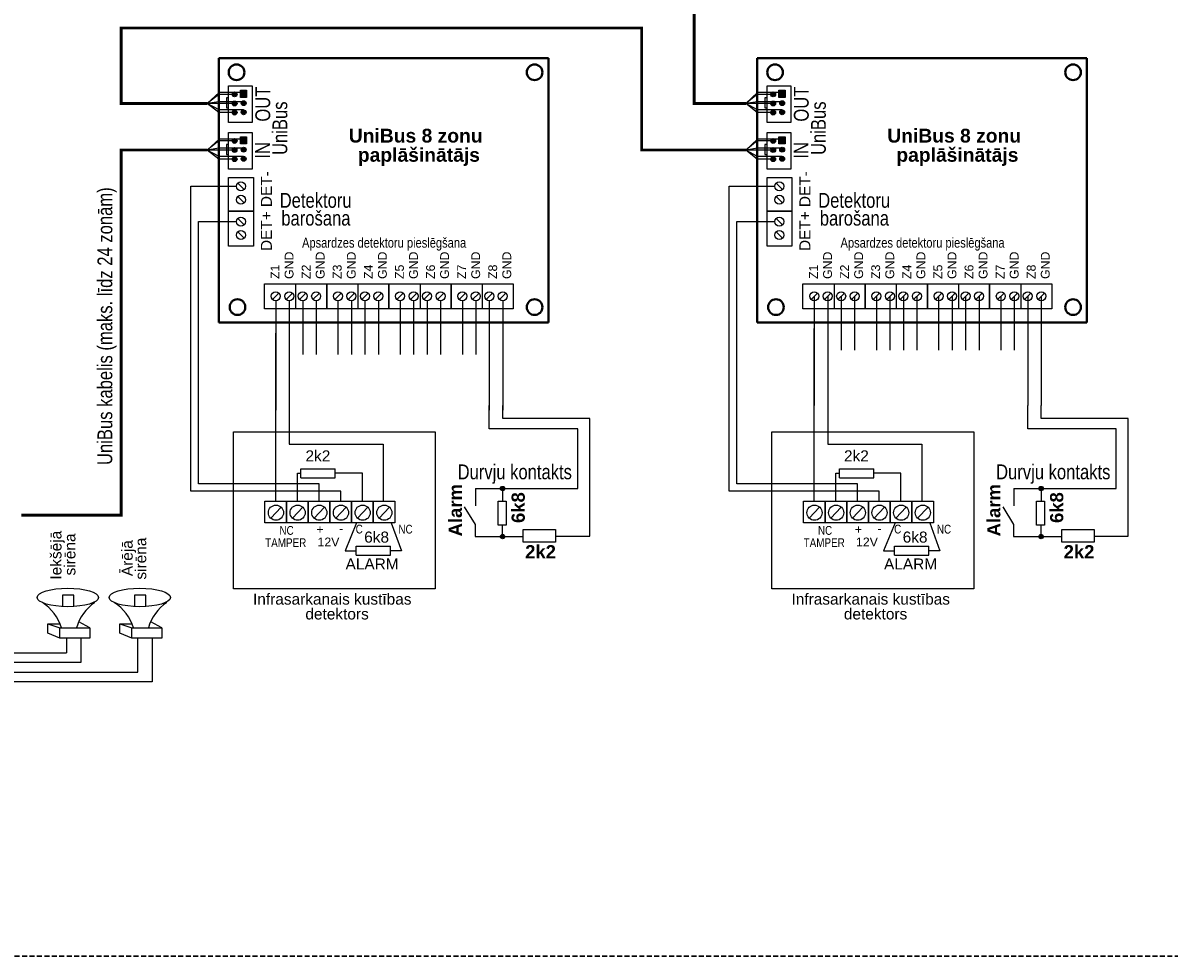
# Model space of a CAD drawing. Header units: millimetres. Extents: x -1662057 to -197461, y -941126 to 63888.
# Tile 12 of 209: x -1589224 to -1571886, y -863426 to -849319. Entities that reach past the tile are written whole.
import ezdxf

# ---------------------------------------------------------------- set-up
doc = ezdxf.new("R2010")
doc.units = ezdxf.units.MM
doc.linetypes.add('( DASHED )', pattern=[0.75, 0.5, -0.25])
doc.layers.add('ESS AS', color=5, linetype='CONTINUOUS')
doc.layers.add('VS_AS', color=5, linetype='CONTINUOUS', lineweight=25)
doc.styles.add('ARIAL', font='arialbd.ttf')
doc.styles.add('LV', font='arial.ttf')

msp = doc.modelspace()

# ---------------------------------------------------------------- hatches: boundary and pattern name
at = {"layer": 'ESS AS', "linetype": 'Continuous'}
h = msp.add_hatch(color=250, dxfattribs=at)
edge = h.paths.add_edge_path()
edge.add_arc((-1586021.75877, -850399.15816), 36.8572, 90, 450)
for points in [[(-1585933.37159, -850445.27774), (-1585933.37159, -850334.91192), (-1585841.03285, -850334.91192), (-1585841.03285, -850445.27774)], [(-1577787.41734, -850445.27774), (-1577787.41734, -850334.91192), (-1577695.0786, -850334.91192), (-1577695.0786, -850445.27774)], [(-1585933.37159, -851149.17732), (-1585933.37159, -851038.8115), (-1585841.03285, -851038.8115), (-1585841.03285, -851149.17732)], [(-1577787.41734, -851149.17732), (-1577787.41734, -851038.8115), (-1577695.0786, -851038.8115), (-1577695.0786, -851149.17732)]]:
    msp.add_hatch(color=0, dxfattribs=at).paths.add_polyline_path(points)
h = msp.add_hatch(color=250, dxfattribs=at)
edge = h.paths.add_edge_path()
edge.add_arc((-1577875.80451, -850399.15816), 36.8572, 90, 450)
h = msp.add_hatch(color=250, dxfattribs=at)
edge = h.paths.add_edge_path()
edge.add_arc((-1586021.75877, -850537.01314), 36.8572, 90, 450)
h = msp.add_hatch(color=250, dxfattribs=at)
edge = h.paths.add_edge_path()
edge.add_arc((-1585885.09303, -850531.76025), 36.8572, 90, 450)
h = msp.add_hatch(color=250, dxfattribs=at)
edge = h.paths.add_edge_path()
edge.add_arc((-1577875.80451, -850537.01314), 36.8572, 90, 450)
h = msp.add_hatch(color=250, dxfattribs=at)
edge = h.paths.add_edge_path()
edge.add_arc((-1577739.13878, -850531.76025), 36.8572, 90, 450)
h = msp.add_hatch(color=250, dxfattribs=at)
edge = h.paths.add_edge_path()
edge.add_arc((-1586021.75877, -850674.86812), 36.8572, 90, 450)
h = msp.add_hatch(color=250, dxfattribs=at)
edge = h.paths.add_edge_path()
edge.add_arc((-1585885.09303, -850669.61523), 36.8572, 90, 450)
h = msp.add_hatch(color=250, dxfattribs=at)
edge = h.paths.add_edge_path()
edge.add_arc((-1577875.80451, -850674.86812), 36.8572, 90, 450)
h = msp.add_hatch(color=250, dxfattribs=at)
edge = h.paths.add_edge_path()
edge.add_arc((-1577739.13878, -850669.61523), 36.8572, 90, 450)
h = msp.add_hatch(color=250, dxfattribs=at)
edge = h.paths.add_edge_path()
edge.add_arc((-1586021.75877, -851103.05774), 36.8572, 90, 450)
h = msp.add_hatch(color=250, dxfattribs=at)
edge = h.paths.add_edge_path()
edge.add_arc((-1577875.80451, -851103.05774), 36.8572, 90, 450)
h = msp.add_hatch(color=250, dxfattribs=at)
edge = h.paths.add_edge_path()
edge.add_arc((-1586021.75877, -851240.91272), 36.8572, 90, 450)
h = msp.add_hatch(color=250, dxfattribs=at)
edge = h.paths.add_edge_path()
edge.add_arc((-1585885.09303, -851235.65983), 36.8572, 90, 450)
h = msp.add_hatch(color=250, dxfattribs=at)
edge = h.paths.add_edge_path()
edge.add_arc((-1577875.80451, -851240.91272), 36.8572, 90, 450)
h = msp.add_hatch(color=250, dxfattribs=at)
edge = h.paths.add_edge_path()
edge.add_arc((-1577739.13878, -851235.65983), 36.8572, 90, 450)
h = msp.add_hatch(color=250, dxfattribs=at)
edge = h.paths.add_edge_path()
edge.add_arc((-1586021.75877, -851378.76769), 36.8572, 90, 450)
h = msp.add_hatch(color=250, dxfattribs=at)
edge = h.paths.add_edge_path()
edge.add_arc((-1585885.09303, -851373.51481), 36.8572, 90, 450)
h = msp.add_hatch(color=250, dxfattribs=at)
edge = h.paths.add_edge_path()
edge.add_arc((-1577875.80451, -851378.76769), 36.8572, 90, 450)
h = msp.add_hatch(color=250, dxfattribs=at)
edge = h.paths.add_edge_path()
edge.add_arc((-1577739.13878, -851373.51481), 36.8572, 90, 450)
at = {"layer": 'ESS AS', "ltscale": 10}
h = msp.add_hatch(color=0, dxfattribs=at)
edge = h.paths.add_edge_path()
edge.add_arc((-1581966.90181, -856358.04457), 32.66128, 0, 360)
h = msp.add_hatch(color=0, dxfattribs=at)
edge = h.paths.add_edge_path()
edge.add_arc((-1573820.94756, -856358.04457), 32.66128, 0, 360)
h = msp.add_hatch(color=0, dxfattribs=at)
edge = h.paths.add_edge_path()
edge.add_arc((-1581966.90181, -857085.22186), 32.66128, 0, 360)
h = msp.add_hatch(color=0, dxfattribs=at)
edge = h.paths.add_edge_path()
edge.add_arc((-1573820.94756, -857085.22186), 32.66128, 0, 360)

# ---------------------------------------------------------------- linework, layer by layer
at = {"layer": 'ESS AS', "color": 0, "linetype": 'Continuous', "lineweight": 40}
for p, q in [((-1586261.84873, -849852.74351), (-1581275.8002, -849852.74351)), ((-1586261.84873, -849852.74351), (-1586261.84873, -853848.26534)), ((-1581275.8002, -849852.74351), (-1581275.8002, -853848.26534)), ((-1578115.89448, -849852.74351), (-1573129.84595, -849852.74351)), ((-1578115.89448, -849852.74351), (-1578115.89448, -853848.26534)), ((-1573129.84595, -849852.74351), (-1573129.84595, -853848.26534)), ((-1586261.84873, -853848.26534), (-1581275.8002, -853848.26534)), ((-1578115.89448, -853848.26534), (-1573129.84595, -853848.26534))]:
    msp.add_line(p, q, dxfattribs=at)
at = {"layer": 'ESS AS', "color": 0, "linetype": 'Continuous'}
for p, q in [((-1586113.52029, -850826.73882), (-1586113.52029, -850269.71115)), ((-1586113.52029, -850269.71115), (-1585754.39041, -850269.71115)), ((-1585754.39041, -850269.71115), (-1585754.39041, -850826.73882)), ((-1577967.56604, -850826.73882), (-1577967.56604, -850269.71115)), ((-1577967.56604, -850269.71115), (-1577608.43616, -850269.71115)), ((-1577608.43616, -850269.71115), (-1577608.43616, -850826.73882)), ((-1585754.39041, -850826.73882), (-1586113.52029, -850826.73882)), ((-1577608.43616, -850826.73882), (-1577967.56604, -850826.73882)), ((-1586113.52029, -851530.63839), (-1586113.52029, -850973.61073)), ((-1586113.52029, -850973.61073), (-1585754.39041, -850973.61073)), ((-1585754.39041, -850973.61073), (-1585754.39041, -851530.63839)), ((-1577967.56604, -851530.63839), (-1577967.56604, -850973.61073)), ((-1577967.56604, -850973.61073), (-1577608.43616, -850973.61073)), ((-1577608.43616, -850973.61073), (-1577608.43616, -851530.63839)), ((-1585754.39041, -851530.63839), (-1586113.52029, -851530.63839)), ((-1586113.52029, -851656.7429), (-1585736.88157, -851656.7429)), ((-1586113.52029, -852162.89134), (-1586113.52029, -851656.7429)), ((-1586113.52029, -851656.7429), (-1585736.88157, -851656.7429)), ((-1585736.88157, -851656.7429), (-1585736.88157, -852162.89134)), ((-1577608.43616, -851530.63839), (-1577967.56604, -851530.63839)), ((-1577967.56604, -851656.7429), (-1577590.92732, -851656.7429)), ((-1577967.56604, -852162.89134), (-1577967.56604, -851656.7429)), ((-1577967.56604, -851656.7429), (-1577590.92732, -851656.7429)), ((-1577590.92732, -851656.7429), (-1577590.92732, -852162.89134)), ((-1586686.33049, -856399.83038), (-1586686.33049, -851789.09781)), ((-1586686.33049, -851789.09781), (-1585994.86848, -851789.09781)), ((-1578540.37623, -856399.83038), (-1578540.37623, -851789.09781)), ((-1578540.37623, -851789.09781), (-1577848.91423, -851789.09781)), ((-1586113.52029, -852162.89134), (-1585736.88157, -852162.89134)), ((-1586113.52029, -852694.29936), (-1586113.52029, -852162.89134)), ((-1586113.52029, -852162.89134), (-1585736.88157, -852162.89134)), ((-1585736.88157, -852162.89134), (-1586113.52029, -852162.89134)), ((-1585736.88157, -852162.89134), (-1586113.52029, -852162.89134)), ((-1585736.88157, -852162.89134), (-1585736.88157, -852694.29936)), ((-1577967.56604, -852162.89134), (-1577590.92732, -852162.89134)), ((-1577967.56604, -852694.29936), (-1577967.56604, -852162.89134)), ((-1577967.56604, -852162.89134), (-1577590.92732, -852162.89134)), ((-1577590.92732, -852162.89134), (-1577967.56604, -852162.89134)), ((-1577590.92732, -852162.89134), (-1577967.56604, -852162.89134)), ((-1577590.92732, -852162.89134), (-1577590.92732, -852694.29936)), ((-1586567.81911, -856287.84789), (-1586567.81911, -852322.33172)), ((-1586567.81911, -852322.33172), (-1585994.86848, -852322.33172)), ((-1578421.86486, -856287.84789), (-1578421.86486, -852322.33172)), ((-1578421.86486, -852322.33172), (-1577848.91423, -852322.33172)), ((-1585736.88157, -852694.29936), (-1586113.52029, -852694.29936)), ((-1577590.92732, -852694.29936), (-1577967.56604, -852694.29936)), ((-1582168.9848, -855457.494), (-1582168.9848, -855103.19522)), ((-1581965.1013, -855297.57618), (-1581965.1013, -855103.19522)), ((-1574023.03055, -855457.494), (-1574023.03055, -855103.19522)), ((-1573819.14705, -855297.57618), (-1573819.14705, -855103.19522)), ((-1580650.46351, -855297.57618), (-1581965.1013, -855297.57618)), ((-1580650.46351, -857080.16692), (-1580650.46351, -855297.57618)), ((-1572504.50925, -855297.57618), (-1573819.14705, -855297.57618)), ((-1572504.50925, -857080.16692), (-1572504.50925, -855297.57618)), ((-1580831.25652, -855457.494), (-1582168.9848, -855457.494)), ((-1580831.25652, -856358.04457), (-1580831.25652, -855457.494)), ((-1572685.30227, -855457.494), (-1574023.03055, -855457.494)), ((-1572685.30227, -856358.04457), (-1572685.30227, -855457.494)), ((-1586039.06521, -857876.67633), (-1586039.06521, -855502.50408)), ((-1586039.06521, -855502.50408), (-1582985.44717, -855502.50408)), ((-1582985.44717, -855502.50408), (-1582985.44717, -857876.67633)), ((-1577893.11096, -857876.67633), (-1577893.11096, -855502.50408)), ((-1577893.11096, -855502.50408), (-1574839.49292, -855502.50408)), ((-1574839.49292, -855502.50408), (-1574839.49292, -857876.67633)), ((-1584743.91979, -856287.84789), (-1586567.81911, -856287.84789)), ((-1576597.96554, -856287.84789), (-1578421.86486, -856287.84789)), ((-1584416.00239, -856399.83038), (-1586686.33049, -856399.83038)), ((-1576270.04814, -856399.83038), (-1578540.37623, -856399.83038)), ((-1585563.71327, -856879.04649), (-1585563.71327, -856551.3037)), ((-1585563.71327, -856551.3037), (-1585235.79588, -856551.3037)), ((-1585474.51868, -856807.30795), (-1585317.97286, -856639.42958)), ((-1585235.79588, -856551.3037), (-1585235.79588, -856879.04649)), ((-1585235.79588, -856551.3037), (-1584907.87848, -856551.3037)), ((-1585235.79588, -856879.04649), (-1585235.79588, -856551.3037)), ((-1585146.60129, -856807.30795), (-1584990.05547, -856639.42958)), ((-1584907.87848, -856551.3037), (-1584579.96109, -856551.3037)), ((-1584907.87848, -856879.04649), (-1584907.87848, -856551.3037)), ((-1584907.87848, -856551.3037), (-1584907.87848, -856879.04649)), ((-1584818.68389, -856807.30795), (-1584662.13807, -856639.42958)), ((-1584579.96109, -856879.04649), (-1584579.96109, -856551.3037)), ((-1584579.96109, -856551.3037), (-1584579.96109, -856879.04649)), ((-1584579.96109, -856551.3037), (-1584252.0437, -856551.3037)), ((-1584490.7665, -856807.30795), (-1584334.22068, -856639.42958)), ((-1584252.0437, -856551.3037), (-1584252.0437, -856879.04649)), ((-1584252.0437, -856551.3037), (-1583924.1263, -856551.3037)), ((-1584252.0437, -856879.04649), (-1584252.0437, -856551.3037)), ((-1584162.84911, -856807.30795), (-1584006.30328, -856639.42958)), ((-1583924.1263, -856551.3037), (-1583924.1263, -856879.04649)), ((-1583924.1263, -856551.3037), (-1583596.20891, -856551.3037)), ((-1583924.1263, -856879.04649), (-1583924.1263, -856551.3037)), ((-1583834.93171, -856807.30795), (-1583678.38589, -856639.42958)), ((-1583596.20891, -856551.3037), (-1583596.20891, -856879.04649)), ((-1577417.75902, -856879.04649), (-1577417.75902, -856551.3037)), ((-1577417.75902, -856551.3037), (-1577089.84163, -856551.3037)), ((-1577328.56443, -856807.30795), (-1577172.01861, -856639.42958)), ((-1577089.84163, -856551.3037), (-1577089.84163, -856879.04649)), ((-1577089.84163, -856551.3037), (-1576761.92423, -856551.3037)), ((-1577089.84163, -856879.04649), (-1577089.84163, -856551.3037)), ((-1577000.64704, -856807.30795), (-1576844.10121, -856639.42958)), ((-1576761.92423, -856551.3037), (-1576434.00684, -856551.3037)), ((-1576761.92423, -856879.04649), (-1576761.92423, -856551.3037)), ((-1576761.92423, -856551.3037), (-1576761.92423, -856879.04649)), ((-1576672.72964, -856807.30795), (-1576516.18382, -856639.42958)), ((-1576434.00684, -856879.04649), (-1576434.00684, -856551.3037)), ((-1576434.00684, -856551.3037), (-1576434.00684, -856879.04649)), ((-1576434.00684, -856551.3037), (-1576106.08944, -856551.3037)), ((-1576344.81225, -856807.30795), (-1576188.26643, -856639.42958)), ((-1576106.08944, -856551.3037), (-1576106.08944, -856879.04649)), ((-1576106.08944, -856551.3037), (-1575778.17205, -856551.3037)), ((-1576106.08944, -856879.04649), (-1576106.08944, -856551.3037)), ((-1576016.89485, -856807.30795), (-1575860.34903, -856639.42958)), ((-1575778.17205, -856551.3037), (-1575778.17205, -856879.04649)), ((-1575778.17205, -856551.3037), (-1575450.25466, -856551.3037)), ((-1575778.17205, -856879.04649), (-1575778.17205, -856551.3037)), ((-1575688.97746, -856807.30795), (-1575532.43164, -856639.42958)), ((-1575450.25466, -856551.3037), (-1575450.25466, -856879.04649)), ((-1585235.79588, -856879.04649), (-1585563.71327, -856879.04649)), ((-1584907.87848, -856879.04649), (-1585235.79588, -856879.04649)), ((-1584579.96109, -856879.04649), (-1584907.87848, -856879.04649)), ((-1584252.0437, -856879.04649), (-1584579.96109, -856879.04649)), ((-1583924.1263, -856879.04649), (-1584252.0437, -856879.04649)), ((-1583596.20891, -856879.04649), (-1583924.1263, -856879.04649)), ((-1577089.84163, -856879.04649), (-1577417.75902, -856879.04649)), ((-1576761.92423, -856879.04649), (-1577089.84163, -856879.04649)), ((-1576434.00684, -856879.04649), (-1576761.92423, -856879.04649)), ((-1576106.08944, -856879.04649), (-1576434.00684, -856879.04649)), ((-1575778.17205, -856879.04649), (-1576106.08944, -856879.04649)), ((-1575450.25466, -856879.04649), (-1575778.17205, -856879.04649)), ((-1580986.69334, -857080.16692), (-1580650.46351, -857080.16692)), ((-1572840.73909, -857080.16692), (-1572504.50925, -857080.16692)), ((-1582985.44717, -857876.67633), (-1586039.06521, -857876.67633)), ((-1574839.49292, -857876.67633), (-1577893.11096, -857876.67633)), ((-1588625.49902, -857972.24586), (-1588625.49902, -858144.97423)), ((-1588452.59893, -857972.24586), (-1588625.49902, -857972.24586)), ((-1588452.59893, -858140.86163), (-1588452.59893, -857972.24586)), ((-1587536.65861, -857972.24586), (-1587536.65861, -858144.97423)), ((-1587363.75852, -857972.24586), (-1587536.65861, -857972.24586)), ((-1587363.75852, -858140.86163), (-1587363.75852, -857972.24586)), ((-1588847.799, -858404.06679), (-1588663.43335, -858404.06679)), ((-1588847.799, -858404.06679), (-1588666.66571, -858465.75552)), ((-1588847.799, -858543.89455), (-1588847.799, -858404.06679)), ((-1588213.83227, -858465.75552), (-1588379.13189, -858375.92742)), ((-1587758.95859, -858404.06679), (-1587574.59294, -858404.06679)), ((-1587758.95859, -858404.06679), (-1587577.8253, -858465.75552)), ((-1587758.95859, -858543.89455), (-1587758.95859, -858404.06679)), ((-1587124.99186, -858465.75552), (-1587290.29148, -858375.92742)), ((-1588666.66571, -858617.92098), (-1588847.799, -858543.89455)), ((-1587577.8253, -858617.92098), (-1587758.95859, -858543.89455))]:
    msp.add_line(p, q, dxfattribs=at)
at = {"layer": 'ESS AS', "color": 0, "linetype": 'Continuous', "ltscale": 10}
for p, q in [((-1585099.16414, -853263.96773), (-1585099.16414, -853640.60645)), ((-1584158.16322, -853263.96773), (-1584158.16322, -853640.60645)), ((-1583217.1623, -853263.96773), (-1583217.1623, -853640.60645)), ((-1582276.16138, -853263.96773), (-1582276.16138, -853640.60645)), ((-1576953.20989, -853263.96773), (-1576953.20989, -853640.60645)), ((-1576012.20897, -853263.96773), (-1576012.20897, -853640.60645)), ((-1575071.20805, -853263.96773), (-1575071.20805, -853640.60645)), ((-1574130.20713, -853263.96773), (-1574130.20713, -853640.60645)), ((-1585399.75458, -855757.64989), (-1585399.75458, -854007.66341)), ((-1585195.87107, -854007.66341), (-1585195.87107, -855689.49527)), ((-1577253.80032, -855689.49527), (-1577253.80032, -853939.50879)), ((-1577049.91682, -853939.50879), (-1577049.91682, -855689.49527)), ((-1585399.75458, -856551.3037), (-1585399.75458, -855689.49527)), ((-1585195.87107, -855689.49527), (-1583772.50422, -855689.49527)), ((-1585124.31181, -855689.49527), (-1585052.75255, -855689.49527)), ((-1583772.50422, -855689.49527), (-1583772.50422, -856551.3037)), ((-1577253.80032, -856551.3037), (-1577253.80032, -855689.49527)), ((-1577049.91682, -855689.49527), (-1575626.54997, -855689.49527)), ((-1576978.35756, -855689.49527), (-1576906.7983, -855689.49527)), ((-1575626.54997, -855689.49527), (-1575626.54997, -856551.3037)), ((-1585071.83718, -856551.3037), (-1585071.83718, -856127.4238)), ((-1585071.83718, -856127.4238), (-1585017.94636, -856127.4238)), ((-1585017.94636, -856196.63984), (-1585017.94636, -856058.20777)), ((-1585017.94636, -856058.20777), (-1584498.71129, -856058.20777)), ((-1584498.71129, -856196.63984), (-1584498.71129, -856058.20777)), ((-1584088.085, -856127.4238), (-1584498.71129, -856127.4238)), ((-1584088.085, -856551.3037), (-1584088.085, -856127.4238)), ((-1576925.88293, -856551.3037), (-1576925.88293, -856127.4238)), ((-1576925.88293, -856127.4238), (-1576871.99211, -856127.4238)), ((-1576871.99211, -856196.63984), (-1576871.99211, -856058.20777)), ((-1576871.99211, -856058.20777), (-1576352.75704, -856058.20777)), ((-1576352.75704, -856196.63984), (-1576352.75704, -856058.20777)), ((-1575942.13075, -856127.4238), (-1576352.75704, -856127.4238)), ((-1575942.13075, -856551.3037), (-1575942.13075, -856127.4238)), ((-1585017.94636, -856196.63984), (-1584498.71129, -856196.63984)), ((-1584743.91979, -856430.59746), (-1584743.91979, -856287.84789)), ((-1576871.99211, -856196.63984), (-1576352.75704, -856196.63984)), ((-1576597.96554, -856430.59746), (-1576597.96554, -856287.84789)), ((-1584743.91979, -856551.3037), (-1584743.91979, -856430.59746)), ((-1584416.00239, -856551.3037), (-1584416.00239, -856399.83038)), ((-1576597.96554, -856551.3037), (-1576597.96554, -856430.59746)), ((-1576270.04814, -856551.3037), (-1576270.04814, -856399.83038)), ((-1584177.47146, -856879.04649), (-1584349.93525, -857300.77814)), ((-1583652.49147, -856879.04649), (-1583498.31735, -857300.77814)), ((-1576031.5172, -856879.04649), (-1576203.981, -857300.77814)), ((-1575506.53722, -856879.04649), (-1575352.3631, -857300.77814)), ((-1584349.93525, -857300.77814), (-1584184.62786, -857300.77814)), ((-1584183.74384, -857366.65394), (-1584183.74384, -857228.22187)), ((-1584183.74384, -857228.22187), (-1583664.50877, -857228.22187)), ((-1584183.74384, -857366.65394), (-1583664.50877, -857366.65394)), ((-1583664.50877, -857366.65394), (-1583664.50877, -857228.22187)), ((-1583498.31735, -857300.77814), (-1583663.62474, -857300.77814)), ((-1576203.981, -857300.77814), (-1576038.67361, -857300.77814)), ((-1576037.78958, -857366.65394), (-1576037.78958, -857228.22187)), ((-1576037.78958, -857228.22187), (-1575518.55452, -857228.22187)), ((-1576037.78958, -857366.65394), (-1575518.55452, -857366.65394)), ((-1575518.55452, -857366.65394), (-1575518.55452, -857228.22187)), ((-1575352.3631, -857300.77814), (-1575517.67049, -857300.77814)), ((-1588564.19211, -858617.92098), (-1588564.19211, -858843.52639)), ((-1588345.8447, -858617.92098), (-1588345.8447, -858988.47131)), ((-1587486.90527, -859135.80528), (-1587486.90527, -858617.92098)), ((-1587267.88806, -858617.92098), (-1587267.88806, -859280.7502)), ((-1590222.91852, -858843.52639), (-1588967.29606, -858843.52639)), ((-1589142.94911, -858843.52639), (-1588564.19211, -858843.52639)), ((-1588345.8447, -858988.47131), (-1590426.80202, -858988.47131)), ((-1587267.88806, -859280.7502), (-1590834.56903, -859280.7502)), ((-1590630.68553, -859135.80528), (-1587486.90527, -859135.80528))]:
    msp.add_line(p, q, dxfattribs=at)
at = {"layer": 'ESS AS', "color": 0, "ltscale": 10}
for p, q in [((-1582379.18831, -856358.04457), (-1580831.25652, -856358.04457)), ((-1582379.18831, -856358.04457), (-1582379.18831, -856618.92163)), ((-1581966.90181, -856358.04457), (-1581966.90181, -856549.64335)), ((-1574233.23406, -856358.04457), (-1572685.30227, -856358.04457)), ((-1574233.23406, -856358.04457), (-1574233.23406, -856618.92163)), ((-1573820.94756, -856358.04457), (-1573820.94756, -856549.64335)), ((-1582547.90389, -856634.98969), (-1582384.15738, -856899.57491)), ((-1582034.95874, -856549.64335), (-1581914.60542, -856549.64335)), ((-1582034.95874, -856910.5964), (-1582034.95874, -856549.64335)), ((-1581914.60542, -856549.64335), (-1581914.60542, -856910.5964)), ((-1574401.94964, -856634.98969), (-1574238.20313, -856899.57491)), ((-1573889.00449, -856549.64335), (-1573768.65116, -856549.64335)), ((-1573889.00449, -856910.5964), (-1573889.00449, -856549.64335)), ((-1573768.65116, -856549.64335), (-1573768.65116, -856910.5964)), ((-1582384.15738, -856899.57491), (-1582384.15738, -857085.22186)), ((-1581914.60542, -856910.5964), (-1582034.95874, -856910.5964)), ((-1581966.90181, -857085.22186), (-1581966.90181, -856910.5964)), ((-1581656.00785, -857166.76972), (-1581656.00785, -856979.99491)), ((-1581656.00785, -856979.99491), (-1581166.9345, -856979.99491)), ((-1581656.00785, -856979.99491), (-1581166.9345, -856979.99491)), ((-1581166.9345, -856979.99491), (-1581166.9345, -857166.76972)), ((-1574238.20313, -856899.57491), (-1574238.20313, -857085.22186)), ((-1573768.65116, -856910.5964), (-1573889.00449, -856910.5964)), ((-1573820.94756, -857085.22186), (-1573820.94756, -856910.5964)), ((-1573510.0536, -857166.76972), (-1573510.0536, -856979.99491)), ((-1573510.0536, -856979.99491), (-1573020.98025, -856979.99491)), ((-1573510.0536, -856979.99491), (-1573020.98025, -856979.99491)), ((-1573020.98025, -856979.99491), (-1573020.98025, -857166.76972)), ((-1582384.15738, -857085.22186), (-1581656.00785, -857085.22186)), ((-1581166.9345, -857166.76972), (-1581656.00785, -857166.76972)), ((-1581166.9345, -857080.16692), (-1580782.63376, -857080.16692)), ((-1574238.20313, -857085.22186), (-1573510.0536, -857085.22186)), ((-1573020.98025, -857166.76972), (-1573510.0536, -857166.76972)), ((-1573020.98025, -857080.16692), (-1572636.67951, -857080.16692))]:
    msp.add_line(p, q, dxfattribs=at)
at = {"layer": 'ESS AS', "color": 5, "linetype": 'Continuous', "const_width": 42.10832}
for points in [[(-1573481.76512, -848692.6449), (-1579069.49028, -848692.6449), (-1579069.49028, -850537.01314), (-1578286.36978, -850537.01314)], [(-1586434.94373, -850537.01314), (-1587738.08561, -850537.01314), (-1587738.08561, -849396.54448), (-1584291.26058, -849396.54448)], [(-1584291.26058, -849396.54448), (-1579864.54007, -849396.54448), (-1579864.54007, -851240.91272), (-1578286.36978, -851240.91272)], [(-1589247.46858, -856761.15443), (-1587738.08561, -856761.15443), (-1587738.08561, -851240.91272), (-1586434.94373, -851240.91272)]]:
    msp.add_lwpolyline(points, dxfattribs=at)
at = {"layer": 'ESS AS', "color": 5, "linetype": 'Continuous'}
for points in [[(-1585933.37159, -850370.10361), (-1586257.66933, -850370.10361), (-1586434.94373, -850537.01314)], [(-1586058.61596, -850399.15816), (-1586262.44313, -850399.15816), (-1586434.94373, -850537.01314)], [(-1577787.41734, -850370.10361), (-1578111.71508, -850370.10361), (-1578288.98948, -850537.01314)], [(-1577912.66171, -850399.15816), (-1578116.48887, -850399.15816), (-1578288.98948, -850537.01314)], [(-1585915.29423, -850510.63347), (-1586259.58466, -850510.63347), (-1586434.94373, -850537.01314)], [(-1586058.61596, -850674.86812), (-1586260.65786, -850674.86812), (-1586434.94373, -850537.01314)], [(-1586058.61596, -850537.01314), (-1586434.94373, -850537.01314)], [(-1585885.09303, -850632.75803), (-1586256.45154, -850632.75803), (-1586434.94373, -850537.01314)], [(-1577769.33998, -850510.63347), (-1578113.63041, -850510.63347), (-1578288.98948, -850537.01314)], [(-1577912.66171, -850674.86812), (-1578114.70361, -850674.86812), (-1578288.98948, -850537.01314)], [(-1577912.66171, -850537.01314), (-1578288.98948, -850537.01314)], [(-1577739.13878, -850632.75803), (-1578110.49729, -850632.75803), (-1578288.98948, -850537.01314)], [(-1585933.37159, -851074.00318), (-1586257.66933, -851074.00318), (-1586434.94373, -851240.91272)], [(-1586058.61596, -851103.05774), (-1586262.44313, -851103.05774), (-1586434.94373, -851240.91272)], [(-1577787.41734, -851074.00318), (-1578111.71508, -851074.00318), (-1578288.98948, -851240.91272)], [(-1577912.66171, -851103.05774), (-1578116.48887, -851103.05774), (-1578288.98948, -851240.91272)], [(-1585915.29423, -851214.53305), (-1586259.58466, -851214.53305), (-1586434.94373, -851240.91272)], [(-1586058.61596, -851378.76769), (-1586260.65786, -851378.76769), (-1586434.94373, -851240.91272)], [(-1586058.61596, -851240.91272), (-1586434.94373, -851240.91272)], [(-1585885.09303, -851336.65761), (-1586256.45154, -851336.65761), (-1586434.94373, -851240.91272)], [(-1577769.33998, -851214.53305), (-1578113.63041, -851214.53305), (-1578288.98948, -851240.91272)], [(-1577912.66171, -851378.76769), (-1578114.70361, -851378.76769), (-1578288.98948, -851240.91272)], [(-1577912.66171, -851240.91272), (-1578288.98948, -851240.91272)], [(-1577739.13878, -851336.65761), (-1578110.49729, -851336.65761), (-1578288.98948, -851240.91272)]]:
    msp.add_lwpolyline(points, dxfattribs=at)
at = {"layer": 'ESS AS', "color": 0, "linetype": 'Continuous'}
for points in [[(-1585933.37159, -850445.27774), (-1585933.37159, -850334.91192), (-1585841.03285, -850334.91192), (-1585841.03285, -850445.27774)], [(-1577787.41734, -850445.27774), (-1577787.41734, -850334.91192), (-1577695.0786, -850334.91192), (-1577695.0786, -850445.27774)], [(-1586113.52029, -850601.8844), (-1586113.52029, -850451.49835), (-1586146.47402, -850451.49835), (-1586146.47402, -850601.8844)], [(-1577967.56604, -850601.8844), (-1577967.56604, -850451.49835), (-1578000.51977, -850451.49835), (-1578000.51977, -850601.8844)], [(-1585933.37159, -851149.17732), (-1585933.37159, -851038.8115), (-1585841.03285, -851038.8115), (-1585841.03285, -851149.17732)], [(-1577787.41734, -851149.17732), (-1577787.41734, -851038.8115), (-1577695.0786, -851038.8115), (-1577695.0786, -851149.17732)], [(-1586113.52029, -851305.78398), (-1586113.52029, -851155.39792), (-1586146.47402, -851155.39792), (-1586146.47402, -851305.78398)], [(-1577967.56604, -851305.78398), (-1577967.56604, -851155.39792), (-1578000.51977, -851155.39792), (-1578000.51977, -851305.78398)], [(-1585569.66461, -853640.60645), (-1585569.66461, -853263.96773), (-1584628.66368, -853263.96773), (-1584628.66368, -853640.60645)], [(-1585569.66461, -853640.60645), (-1585569.66461, -853263.96773), (-1584628.66368, -853263.96773), (-1584628.66368, -853640.60645)], [(-1584628.66368, -853640.60645), (-1584628.66368, -853263.96773), (-1583687.66276, -853263.96773), (-1583687.66276, -853640.60645)], [(-1584628.66368, -853640.60645), (-1584628.66368, -853263.96773), (-1583687.66276, -853263.96773), (-1583687.66276, -853640.60645)], [(-1583687.66276, -853640.60645), (-1583687.66276, -853263.96773), (-1582746.66184, -853263.96773), (-1582746.66184, -853640.60645)], [(-1583687.66276, -853640.60645), (-1583687.66276, -853263.96773), (-1582746.66184, -853263.96773), (-1582746.66184, -853640.60645)], [(-1582746.66184, -853640.60645), (-1582746.66184, -853263.96773), (-1581805.66092, -853263.96773), (-1581805.66092, -853640.60645)], [(-1582746.66184, -853640.60645), (-1582746.66184, -853263.96773), (-1581805.66092, -853263.96773), (-1581805.66092, -853640.60645)], [(-1577423.71035, -853640.60645), (-1577423.71035, -853263.96773), (-1576482.70943, -853263.96773), (-1576482.70943, -853640.60645)], [(-1577423.71035, -853640.60645), (-1577423.71035, -853263.96773), (-1576482.70943, -853263.96773), (-1576482.70943, -853640.60645)], [(-1576482.70943, -853640.60645), (-1576482.70943, -853263.96773), (-1575541.70851, -853263.96773), (-1575541.70851, -853640.60645)], [(-1576482.70943, -853640.60645), (-1576482.70943, -853263.96773), (-1575541.70851, -853263.96773), (-1575541.70851, -853640.60645)], [(-1575541.70851, -853640.60645), (-1575541.70851, -853263.96773), (-1574600.70759, -853263.96773), (-1574600.70759, -853640.60645)], [(-1575541.70851, -853640.60645), (-1575541.70851, -853263.96773), (-1574600.70759, -853263.96773), (-1574600.70759, -853640.60645)], [(-1574600.70759, -853640.60645), (-1574600.70759, -853263.96773), (-1573659.70667, -853263.96773), (-1573659.70667, -853640.60645)], [(-1574600.70759, -853640.60645), (-1574600.70759, -853263.96773), (-1573659.70667, -853263.96773), (-1573659.70667, -853640.60645)], [(-1588213.83227, -858617.92098), (-1588666.66571, -858617.92098), (-1588666.66571, -858465.75552), (-1588213.83227, -858465.75552)], [(-1587124.99186, -858617.92098), (-1587577.8253, -858617.92098), (-1587577.8253, -858465.75552), (-1587124.99186, -858465.75552)]]:
    msp.add_lwpolyline(points, close=True, dxfattribs=at)
for points in [[(-1585974.89201, -851740.89077), (-1585878.53571, -851837.30485)], [(-1585974.89201, -851740.89077), (-1585878.53571, -851837.30485)], [(-1577828.93776, -851740.89077), (-1577732.58146, -851837.30485)], [(-1577828.93776, -851740.89077), (-1577732.58146, -851837.30485)], [(-1585974.89201, -851944.77428), (-1585878.53571, -852041.18835)], [(-1585974.89201, -851944.77428), (-1585878.53571, -852041.18835)], [(-1577828.93776, -851944.77428), (-1577732.58146, -852041.18835)], [(-1577828.93776, -851944.77428), (-1577732.58146, -852041.18835)], [(-1585974.89201, -852274.12468), (-1585878.53571, -852370.53876)], [(-1585974.89201, -852274.12468), (-1585878.53571, -852370.53876)], [(-1577828.93776, -852274.12468), (-1577732.58146, -852370.53876)], [(-1577828.93776, -852274.12468), (-1577732.58146, -852370.53876)], [(-1585974.89201, -852478.00819), (-1585878.53571, -852574.42226)], [(-1585974.89201, -852478.00819), (-1585878.53571, -852574.42226)], [(-1577828.93776, -852478.00819), (-1577732.58146, -852574.42226)], [(-1577828.93776, -852478.00819), (-1577732.58146, -852574.42226)], [(-1585351.54754, -853402.59601), (-1585447.96161, -853498.95231)], [(-1585351.54754, -853402.59601), (-1585447.96161, -853498.95231)], [(-1585147.66403, -853402.59601), (-1585244.07811, -853498.95231)], [(-1585147.66403, -853402.59601), (-1585244.07811, -853498.95231)], [(-1584943.78053, -853402.59601), (-1585040.1946, -853498.95231)], [(-1584943.78053, -853402.59601), (-1585040.1946, -853498.95231)], [(-1584739.89702, -853402.59601), (-1584836.3111, -853498.95231)], [(-1584739.89702, -853402.59601), (-1584836.3111, -853498.95231)], [(-1584410.54662, -853402.59601), (-1584506.96069, -853498.95231)], [(-1584410.54662, -853402.59601), (-1584506.96069, -853498.95231)], [(-1584206.66311, -853402.59601), (-1584303.07719, -853498.95231)], [(-1584206.66311, -853402.59601), (-1584303.07719, -853498.95231)], [(-1584002.77961, -853402.59601), (-1584099.19368, -853498.95231)], [(-1584002.77961, -853402.59601), (-1584099.19368, -853498.95231)], [(-1583798.8961, -853402.59601), (-1583895.31018, -853498.95231)], [(-1583798.8961, -853402.59601), (-1583895.31018, -853498.95231)], [(-1583469.5457, -853402.59601), (-1583565.95977, -853498.95231)], [(-1583469.5457, -853402.59601), (-1583565.95977, -853498.95231)], [(-1583265.66219, -853402.59601), (-1583362.07627, -853498.95231)], [(-1583265.66219, -853402.59601), (-1583362.07627, -853498.95231)], [(-1583061.77869, -853402.59601), (-1583158.19276, -853498.95231)], [(-1583061.77869, -853402.59601), (-1583158.19276, -853498.95231)], [(-1582857.89518, -853402.59601), (-1582954.30926, -853498.95231)], [(-1582857.89518, -853402.59601), (-1582954.30926, -853498.95231)], [(-1582528.54478, -853402.59601), (-1582624.95885, -853498.95231)], [(-1582528.54478, -853402.59601), (-1582624.95885, -853498.95231)], [(-1582324.66127, -853402.59601), (-1582421.07535, -853498.95231)], [(-1582324.66127, -853402.59601), (-1582421.07535, -853498.95231)], [(-1582120.77776, -853402.59601), (-1582217.19184, -853498.95231)], [(-1582120.77776, -853402.59601), (-1582217.19184, -853498.95231)], [(-1581916.89426, -853402.59601), (-1582013.30833, -853498.95231)], [(-1581916.89426, -853402.59601), (-1582013.30833, -853498.95231)], [(-1577205.59329, -853402.59601), (-1577302.00736, -853498.95231)], [(-1577205.59329, -853402.59601), (-1577302.00736, -853498.95231)], [(-1577001.70978, -853402.59601), (-1577098.12386, -853498.95231)], [(-1577001.70978, -853402.59601), (-1577098.12386, -853498.95231)], [(-1576797.82628, -853402.59601), (-1576894.24035, -853498.95231)], [(-1576797.82628, -853402.59601), (-1576894.24035, -853498.95231)], [(-1576593.94277, -853402.59601), (-1576690.35685, -853498.95231)], [(-1576593.94277, -853402.59601), (-1576690.35685, -853498.95231)], [(-1576264.59237, -853402.59601), (-1576361.00644, -853498.95231)], [(-1576264.59237, -853402.59601), (-1576361.00644, -853498.95231)], [(-1576060.70886, -853402.59601), (-1576157.12294, -853498.95231)], [(-1576060.70886, -853402.59601), (-1576157.12294, -853498.95231)], [(-1575856.82535, -853402.59601), (-1575953.23943, -853498.95231)], [(-1575856.82535, -853402.59601), (-1575953.23943, -853498.95231)], [(-1575652.94185, -853402.59601), (-1575749.35592, -853498.95231)], [(-1575652.94185, -853402.59601), (-1575749.35592, -853498.95231)], [(-1575323.59144, -853402.59601), (-1575420.00552, -853498.95231)], [(-1575323.59144, -853402.59601), (-1575420.00552, -853498.95231)], [(-1575119.70794, -853402.59601), (-1575216.12201, -853498.95231)], [(-1575119.70794, -853402.59601), (-1575216.12201, -853498.95231)], [(-1574915.82443, -853402.59601), (-1575012.23851, -853498.95231)], [(-1574915.82443, -853402.59601), (-1575012.23851, -853498.95231)], [(-1574711.94093, -853402.59601), (-1574808.355, -853498.95231)], [(-1574711.94093, -853402.59601), (-1574808.355, -853498.95231)], [(-1574382.59052, -853402.59601), (-1574479.0046, -853498.95231)], [(-1574382.59052, -853402.59601), (-1574479.0046, -853498.95231)], [(-1574178.70702, -853402.59601), (-1574275.12109, -853498.95231)], [(-1574178.70702, -853402.59601), (-1574275.12109, -853498.95231)], [(-1573974.82351, -853402.59601), (-1574071.23759, -853498.95231)], [(-1573974.82351, -853402.59601), (-1574071.23759, -853498.95231)], [(-1573770.94001, -853402.59601), (-1573867.35408, -853498.95231)], [(-1573770.94001, -853402.59601), (-1573867.35408, -853498.95231)]]:
    msp.add_lwpolyline(points, dxfattribs=at)
at = {"layer": 'ESS AS', "color": 0, "linetype": 'Continuous', "ltscale": 50}
for points in [[(-1585399.75458, -853518.92878), (-1585399.75458, -855171.34985)], [(-1585399.75458, -853518.92878), (-1585399.75458, -855171.34985)], [(-1585195.87107, -853518.92878), (-1585195.87107, -855171.34985)], [(-1585195.87107, -853518.92878), (-1585195.87107, -855171.34985)], [(-1584991.98756, -853518.92878), (-1584991.98756, -854333.1259)], [(-1584991.98756, -853518.92878), (-1584991.98756, -854333.1259)], [(-1584788.10406, -853518.92878), (-1584788.10406, -854333.1259)], [(-1584788.10406, -853518.92878), (-1584788.10406, -854333.1259)], [(-1584458.75365, -853518.92878), (-1584458.75365, -854333.1259)], [(-1584458.75365, -853518.92878), (-1584458.75365, -854333.1259)], [(-1584254.87015, -853518.92878), (-1584254.87015, -854333.1259)], [(-1584254.87015, -853518.92878), (-1584254.87015, -854333.1259)], [(-1584050.98664, -853518.92878), (-1584050.98664, -854333.1259)], [(-1584050.98664, -853518.92878), (-1584050.98664, -854333.1259)], [(-1583847.10314, -853518.92878), (-1583847.10314, -854333.1259)], [(-1583847.10314, -853518.92878), (-1583847.10314, -854333.1259)], [(-1583517.75273, -853518.92878), (-1583517.75273, -854333.1259)], [(-1583517.75273, -853518.92878), (-1583517.75273, -854333.1259)], [(-1583313.86923, -853518.92878), (-1583313.86923, -854333.1259)], [(-1583313.86923, -853518.92878), (-1583313.86923, -854333.1259)], [(-1583109.98572, -853518.92878), (-1583109.98572, -854333.1259)], [(-1583109.98572, -853518.92878), (-1583109.98572, -854333.1259)], [(-1582906.10222, -853518.92878), (-1582906.10222, -854333.1259)], [(-1582906.10222, -853518.92878), (-1582906.10222, -854333.1259)], [(-1582576.75181, -853518.92878), (-1582576.75181, -854333.1259)], [(-1582576.75181, -853518.92878), (-1582576.75181, -854333.1259)], [(-1582372.86831, -853518.92878), (-1582372.86831, -854333.1259)], [(-1582372.86831, -853518.92878), (-1582372.86831, -854333.1259)], [(-1582168.9848, -853518.92878), (-1582168.9848, -855171.34985)], [(-1582168.9848, -853518.92878), (-1582168.9848, -855171.34985)], [(-1581965.1013, -853518.92878), (-1581965.1013, -855171.34985)], [(-1581965.1013, -853518.92878), (-1581965.1013, -855171.34985)], [(-1577253.80032, -853450.77416), (-1577253.80032, -855103.19522)], [(-1577253.80032, -853450.77416), (-1577253.80032, -855103.19522)], [(-1577049.91682, -853450.77416), (-1577049.91682, -855103.19522)], [(-1577049.91682, -853450.77416), (-1577049.91682, -855103.19522)], [(-1576846.03331, -853450.77416), (-1576846.03331, -854264.97127)], [(-1576846.03331, -853450.77416), (-1576846.03331, -854264.97127)], [(-1576642.14981, -853450.77416), (-1576642.14981, -854264.97127)], [(-1576642.14981, -853450.77416), (-1576642.14981, -854264.97127)], [(-1576312.7994, -853450.77416), (-1576312.7994, -854264.97127)], [(-1576312.7994, -853450.77416), (-1576312.7994, -854264.97127)], [(-1576108.9159, -853450.77416), (-1576108.9159, -854264.97127)], [(-1576108.9159, -853450.77416), (-1576108.9159, -854264.97127)], [(-1575905.03239, -853450.77416), (-1575905.03239, -854264.97127)], [(-1575905.03239, -853450.77416), (-1575905.03239, -854264.97127)], [(-1575701.14889, -853450.77416), (-1575701.14889, -854264.97127)], [(-1575701.14889, -853450.77416), (-1575701.14889, -854264.97127)], [(-1575371.79848, -853450.77416), (-1575371.79848, -854264.97127)], [(-1575371.79848, -853450.77416), (-1575371.79848, -854264.97127)], [(-1575167.91498, -853450.77416), (-1575167.91498, -854264.97127)], [(-1575167.91498, -853450.77416), (-1575167.91498, -854264.97127)], [(-1574964.03147, -853450.77416), (-1574964.03147, -854264.97127)], [(-1574964.03147, -853450.77416), (-1574964.03147, -854264.97127)], [(-1574760.14797, -853450.77416), (-1574760.14797, -854264.97127)], [(-1574760.14797, -853450.77416), (-1574760.14797, -854264.97127)], [(-1574430.79756, -853450.77416), (-1574430.79756, -854264.97127)], [(-1574430.79756, -853450.77416), (-1574430.79756, -854264.97127)], [(-1574226.91406, -853450.77416), (-1574226.91406, -854264.97127)], [(-1574226.91406, -853450.77416), (-1574226.91406, -854264.97127)], [(-1574023.03055, -853450.77416), (-1574023.03055, -855103.19522)], [(-1574023.03055, -853450.77416), (-1574023.03055, -855103.19522)], [(-1573819.14705, -853450.77416), (-1573819.14705, -855103.19522)], [(-1573819.14705, -853450.77416), (-1573819.14705, -855103.19522)]]:
    msp.add_lwpolyline(points, dxfattribs=at)
at = {"layer": 'ESS AS', "color": 0, "linetype": 'Continuous', "ltscale": 10}
for points in [[(-1584991.23595, -856645.27947), (-1584988.64512, -856640.76723)], [(-1576845.2817, -856645.27947), (-1576842.69087, -856640.76723)]]:
    msp.add_lwpolyline(points, dxfattribs=at)
at = {"layer": 'ESS AS', "color": 0, "linetype": 'Continuous', "lineweight": 40}
for centre in [(-1585992.73156, -850065.53764), (-1581483.93413, -850065.53764), (-1577846.77731, -850065.53764), (-1573337.97987, -850065.53764), (-1585978.06087, -853615.92036), (-1581483.93413, -853615.92036), (-1577832.10662, -853615.92036), (-1573337.97987, -853615.92036)]:
    msp.add_circle(centre, 118.27407, dxfattribs=at)
at = {"layer": 'ESS AS', "color": 250, "linetype": 'Continuous'}
for centre in [(-1586021.75877, -850399.15816), (-1577875.80451, -850399.15816), (-1586021.75877, -850537.01314), (-1585885.09303, -850531.76025), (-1577875.80451, -850537.01314), (-1577739.13878, -850531.76025), (-1586021.75877, -850674.86812), (-1585885.09303, -850669.61523), (-1577875.80451, -850674.86812), (-1577739.13878, -850669.61523), (-1586021.75877, -851103.05774), (-1577875.80451, -851103.05774), (-1586021.75877, -851240.91272), (-1585885.09303, -851235.65983), (-1577875.80451, -851240.91272), (-1577739.13878, -851235.65983), (-1586021.75877, -851378.76769), (-1585885.09303, -851373.51481), (-1577875.80451, -851378.76769), (-1577739.13878, -851373.51481)]:
    msp.add_circle(centre, 36.8572, dxfattribs=at)
at = {"layer": 'ESS AS', "color": 0, "linetype": 'Continuous'}
for centre, radius in [((-1585926.71386, -851789.09781), 68.15462), ((-1585926.71386, -851789.09781), 68.15462), ((-1577780.75961, -851789.09781), 68.15462), ((-1577780.75961, -851789.09781), 68.15462), ((-1585926.71386, -851992.98131), 68.15462), ((-1585926.71386, -851992.98131), 68.15462), ((-1577780.75961, -851992.98131), 68.15462), ((-1577780.75961, -851992.98131), 68.15462), ((-1585926.71386, -852322.33172), 68.15462), ((-1585926.71386, -852322.33172), 68.15462), ((-1577780.75961, -852322.33172), 68.15462), ((-1577780.75961, -852322.33172), 68.15462), ((-1585926.71386, -852526.21522), 68.15462), ((-1585926.71386, -852526.21522), 68.15462), ((-1577780.75961, -852526.21522), 68.15462), ((-1577780.75961, -852526.21522), 68.15462), ((-1585399.75458, -853450.77416), 68.15462), ((-1585399.75458, -853450.77416), 68.15462), ((-1585195.87107, -853450.77416), 68.15462), ((-1585195.87107, -853450.77416), 68.15462), ((-1584991.98756, -853450.77416), 68.15462), ((-1584991.98756, -853450.77416), 68.15462), ((-1584788.10406, -853450.77416), 68.15462), ((-1584788.10406, -853450.77416), 68.15462), ((-1584458.75365, -853450.77416), 68.15462), ((-1584458.75365, -853450.77416), 68.15462), ((-1584254.87015, -853450.77416), 68.15462), ((-1584254.87015, -853450.77416), 68.15462), ((-1584050.98664, -853450.77416), 68.15462), ((-1584050.98664, -853450.77416), 68.15462), ((-1583847.10314, -853450.77416), 68.15462), ((-1583847.10314, -853450.77416), 68.15462), ((-1583517.75273, -853450.77416), 68.15462), ((-1583517.75273, -853450.77416), 68.15462), ((-1583313.86923, -853450.77416), 68.15462), ((-1583313.86923, -853450.77416), 68.15462), ((-1583109.98572, -853450.77416), 68.15462), ((-1583109.98572, -853450.77416), 68.15462), ((-1582906.10222, -853450.77416), 68.15462), ((-1582906.10222, -853450.77416), 68.15462), ((-1582576.75181, -853450.77416), 68.15462), ((-1582576.75181, -853450.77416), 68.15462), ((-1582372.86831, -853450.77416), 68.15462), ((-1582372.86831, -853450.77416), 68.15462), ((-1582168.9848, -853450.77416), 68.15462), ((-1582168.9848, -853450.77416), 68.15462), ((-1581965.1013, -853450.77416), 68.15462), ((-1581965.1013, -853450.77416), 68.15462), ((-1577253.80032, -853450.77416), 68.15462), ((-1577253.80032, -853450.77416), 68.15462), ((-1577049.91682, -853450.77416), 68.15462), ((-1577049.91682, -853450.77416), 68.15462), ((-1576846.03331, -853450.77416), 68.15462), ((-1576846.03331, -853450.77416), 68.15462), ((-1576642.14981, -853450.77416), 68.15462), ((-1576642.14981, -853450.77416), 68.15462), ((-1576312.7994, -853450.77416), 68.15462), ((-1576312.7994, -853450.77416), 68.15462), ((-1576108.9159, -853450.77416), 68.15462), ((-1576108.9159, -853450.77416), 68.15462), ((-1575905.03239, -853450.77416), 68.15462), ((-1575905.03239, -853450.77416), 68.15462), ((-1575701.14889, -853450.77416), 68.15462), ((-1575701.14889, -853450.77416), 68.15462), ((-1575371.79848, -853450.77416), 68.15462), ((-1575371.79848, -853450.77416), 68.15462), ((-1575167.91498, -853450.77416), 68.15462), ((-1575167.91498, -853450.77416), 68.15462), ((-1574964.03147, -853450.77416), 68.15462), ((-1574964.03147, -853450.77416), 68.15462), ((-1574760.14797, -853450.77416), 68.15462), ((-1574760.14797, -853450.77416), 68.15462), ((-1574430.79756, -853450.77416), 68.15462), ((-1574430.79756, -853450.77416), 68.15462), ((-1574226.91406, -853450.77416), 68.15462), ((-1574226.91406, -853450.77416), 68.15462), ((-1574023.03055, -853450.77416), 68.15462), ((-1574023.03055, -853450.77416), 68.15462), ((-1573819.14705, -853450.77416), 68.15462), ((-1573819.14705, -853450.77416), 68.15462), ((-1585396.24577, -856723.36876), 114.77123), ((-1585068.32838, -856723.36876), 114.77123), ((-1584740.41098, -856723.36876), 114.77123), ((-1584412.49359, -856723.36876), 114.77123), ((-1584084.57619, -856723.36876), 114.77123), ((-1583756.6588, -856723.36876), 114.77123), ((-1577250.29152, -856723.36876), 114.77123), ((-1576922.37413, -856723.36876), 114.77123), ((-1576594.45673, -856723.36876), 114.77123), ((-1576266.53934, -856723.36876), 114.77123), ((-1575938.62194, -856723.36876), 114.77123), ((-1575610.70455, -856723.36876), 114.77123)]:
    msp.add_circle(centre, radius, dxfattribs=at)
at = {"layer": 'ESS AS', "color": 0, "ltscale": 10}
for centre in [(-1581966.90181, -856358.04457), (-1573820.94756, -856358.04457), (-1581966.90181, -857085.22186), (-1573820.94756, -857085.22186)]:
    msp.add_circle(centre, 32.66128, dxfattribs=at)
at = {"layer": 'ESS AS', "color": 0, "linetype": 'Continuous'}
for centre, radius, start, end in [((-1589306.27233, -858666.47548), 693.96816, 16.812168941, 57.179203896), ((-1587720.63379, -858674.31541), 725.53728, 124.887343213, 163.294301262), ((-1588217.43192, -858666.47548), 693.96816, 16.812168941, 57.179203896), ((-1586631.79338, -858674.31541), 725.53728, 124.887343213, 163.294301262)]:
    msp.add_arc(centre, radius, start, end, dxfattribs=at)
for centre in [(-1588545.22394, -858005.14653), (-1587456.38353, -858005.14653)]:
    msp.add_ellipse(centre, major_axis=(463.12508, 0), ratio=0.3019221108, dxfattribs=at)
at = {"layer": 'VS_AS', "color": 6, "linetype": '( DASHED )', "lineweight": 30, "ltscale": 150}
msp.add_lwpolyline([(-1565311.39131, -858760.32813), (-1565311.39131, -863426.39404), (-1592251.73591, -863426.39404), (-1592251.73591, -858745.06042)], dxfattribs=at)

# ---------------------------------------------------------------- texts
at = {"layer": 'ESS AS', "color": 0, "linetype": 'Continuous', "style": 'LV', "width": 0.8}
for s, p in [('OUT', (-1585483.31617, -850811.46658)), ('OUT', (-1577337.36192, -850811.46658)), ('UniBus', (-1585224.50783, -851315.59331)), ('UniBus', (-1577078.55358, -851315.59331)), ('IN', (-1585486.67764, -851371.37552)), ('IN', (-1577340.72339, -851371.37552))]:
    msp.add_text(s, height=224.577701, rotation=90, dxfattribs=at).set_placement(p)
at = {"layer": 'ESS AS', "color": 5, "linetype": 'Continuous', "style": 'ARIAL'}
for s, p in [('UniBus 8 zonu ', (-1584294.49135, -851127.82825)), ('UniBus 8 zonu ', (-1576148.5371, -851127.82825)), ('paplāšinātājs', (-1584157.33894, -851417.6145)), ('paplāšinātājs', (-1576011.38469, -851417.6145))]:
    msp.add_text(s, height=208.671218, dxfattribs=at).set_placement(p)
at = {"layer": 'ESS AS', "color": 0, "linetype": 'Continuous', "style": 'LV'}
for s, height, p in [('DET-', 166.936974, (-1585457.588, -852104.04012)), ('DET-', 166.936974, (-1577311.63375, -852104.04012)), ('DET+', 166.936974, (-1585457.588, -852767.5775)), ('DET+', 166.936974, (-1577311.63375, -852767.5775)), ('GND', 133.54958, (-1585131.14975, -853190.31579)), ('GND', 133.54958, (-1584660.64929, -853190.31579)), ('GND', 133.54958, (-1584190.14883, -853190.31579)), ('GND', 133.54958, (-1583719.64837, -853190.31579)), ('GND', 133.54958, (-1583249.14791, -853190.31579)), ('GND', 133.54958, (-1582778.64745, -853190.31579)), ('GND', 133.54958, (-1582308.14698, -853190.31579)), ('GND', 133.54958, (-1581837.64652, -853190.31579)), ('GND', 133.54958, (-1576985.1955, -853190.31579)), ('GND', 133.54958, (-1576514.69503, -853190.31579)), ('GND', 133.54958, (-1576044.19457, -853190.31579)), ('GND', 133.54958, (-1575573.69411, -853190.31579)), ('GND', 133.54958, (-1575103.19365, -853190.31579)), ('GND', 133.54958, (-1574632.69319, -853190.31579)), ('GND', 133.54958, (-1574162.19273, -853190.31579)), ('GND', 133.54958, (-1573691.69227, -853190.31579)), ('Z1', 133.54958, (-1585343.96523, -853190.31579)), ('Z2', 133.54958, (-1584873.46477, -853190.31579)), ('Z3', 133.54958, (-1584402.96431, -853190.31579)), ('Z4', 133.54958, (-1583932.46385, -853190.31579)), ('Z5', 133.54958, (-1583461.96339, -853190.31579)), ('Z6', 133.54958, (-1582991.46293, -853190.31579)), ('Z7', 133.54958, (-1582520.96247, -853190.31579)), ('Z8', 133.54958, (-1582050.46201, -853190.31579)), ('Z1', 133.54958, (-1577198.01098, -853190.31579)), ('Z2', 133.54958, (-1576727.51052, -853190.31579)), ('Z3', 133.54958, (-1576257.01006, -853190.31579)), ('Z4', 133.54958, (-1575786.5096, -853190.31579)), ('Z5', 133.54958, (-1575316.00914, -853190.31579)), ('Z6', 133.54958, (-1574845.50868, -853190.31579)), ('Z7', 133.54958, (-1574375.00822, -853190.31579)), ('Z8', 133.54958, (-1573904.50776, -853190.31579)), ('Iekšējā', 166.936974, (-1588640.92726, -857735.23571)), ('sirēna ', 166.936974, (-1588429.67345, -857672.31438)), ('Ārējā', 166.936974, (-1587563.42338, -857683.08194)), ('sirēna', 166.936974, (-1587359.01658, -857735.23571))]:
    msp.add_text(s, height=height, rotation=90, dxfattribs=at).set_placement(p)
at = {"layer": 'ESS AS', "color": 5, "linetype": 'Continuous', "style": 'LV', "width": 0.8}
msp.add_text('UniBus kabelis (maks. līdz 24 zonām)', height=224.5777005, rotation=90, dxfattribs=at).set_placement((-1587871.77371, -856002.53727))
at = {"layer": 'ESS AS', "color": 0, "linetype": 'Continuous', "style": 'LV', "width": 0.8}
for s, height, p in [('Detektoru ', 224.577701, (-1585339.64588, -852113.49248)), ('Detektoru ', 224.577701, (-1577193.69163, -852113.49248)), (' barošana', 224.577701, (-1585384.91557, -852382.82297)), (' barošana', 224.577701, (-1577238.96132, -852382.82297)), ('Apsardzes detektoru pieslēgšana', 150.243277, (-1585001.43347, -852716.76041)), ('Apsardzes detektoru pieslēgšana', 150.243277, (-1576855.47922, -852716.76041)), ('Durvju kontakts', 224.5777005, (-1582648.54133, -856218.43058)), ('Durvju kontakts', 224.5777005, (-1574502.58708, -856218.43058))]:
    msp.add_text(s, height=height, dxfattribs=at).set_placement(p)
at = {"layer": 'ESS AS', "color": 0, "linetype": 'Continuous', "lineweight": 15, "style": 'LV'}
for s, height, p in [('2k2', 166.936974, (-1584949.39818, -855947.62246)), ('2k2', 166.936974, (-1576803.44393, -855947.62246)), ('+', 133.54958, (-1584784.99175, -857042.54799)), ('-', 133.54958, (-1584442.1093, -857027.9333)), ('6k8', 166.936974, (-1584061.36658, -857175.61504)), ('+', 133.54958, (-1576639.03749, -857042.54799)), ('-', 133.54958, (-1576296.15505, -857027.9333)), ('6k8', 166.936974, (-1575915.41233, -857175.61504)), ('12V', 133.54958, (-1584768.05329, -857233.22273)), ('12V', 133.54958, (-1576622.09904, -857233.22273)), ('ALARM', 166.936974, (-1584343.54037, -857582.17716)), ('ALARM', 166.936974, (-1576197.58612, -857582.17716)), ('Infrasarkanais kustības', 166.9369744, (-1585743.50177, -858113.02876)), ('Infrasarkanais kustības', 166.9369744, (-1577597.54752, -858113.02876)), ('detektors', 166.936974, (-1584951.39948, -858337.49052)), ('detektors', 166.936974, (-1576805.44523, -858337.49052))]:
    msp.add_text(s, height=height, dxfattribs=at).set_placement(p)
at = {"layer": 'ESS AS', "color": 0, "style": 'ARIAL'}
for s, p in [('Alarm', (-1582583.56431, -857081.87829)), ('6k8', (-1581631.9803, -856879.21104)), ('Alarm', (-1574437.61006, -857081.87829)), ('6k8', (-1573486.02604, -856879.21104))]:
    msp.add_text(s, height=199.65923, rotation=90, dxfattribs=at).set_placement(p)
at = {"layer": 'ESS AS', "color": 0, "linetype": 'Continuous', "lineweight": 15, "style": 'LV', "width": 0.8}
for s, p in [('NC', (-1585343.47198, -857057.78958)), ('C', (-1584190.57816, -857037.73297)), ('NC', (-1583544.04543, -857039.20433)), ('NC', (-1577197.51772, -857057.78958)), ('C', (-1576044.62391, -857037.73297)), ('NC', (-1575398.09118, -857039.20433)), ('TAMPER', (-1585559.35307, -857243.96274)), ('TAMPER', (-1577413.39882, -857243.96274))]:
    msp.add_text(s, height=133.54958, dxfattribs=at).set_placement(p)
at = {"layer": 'ESS AS', "color": 0, "style": 'ARIAL'}
for p in [(-1581626.48495, -857413.93409), (-1573480.53069, -857413.93409)]:
    msp.add_text('2k2', height=199.65923, dxfattribs=at).set_placement(p)

doc.saveas('drawing.dxf')
